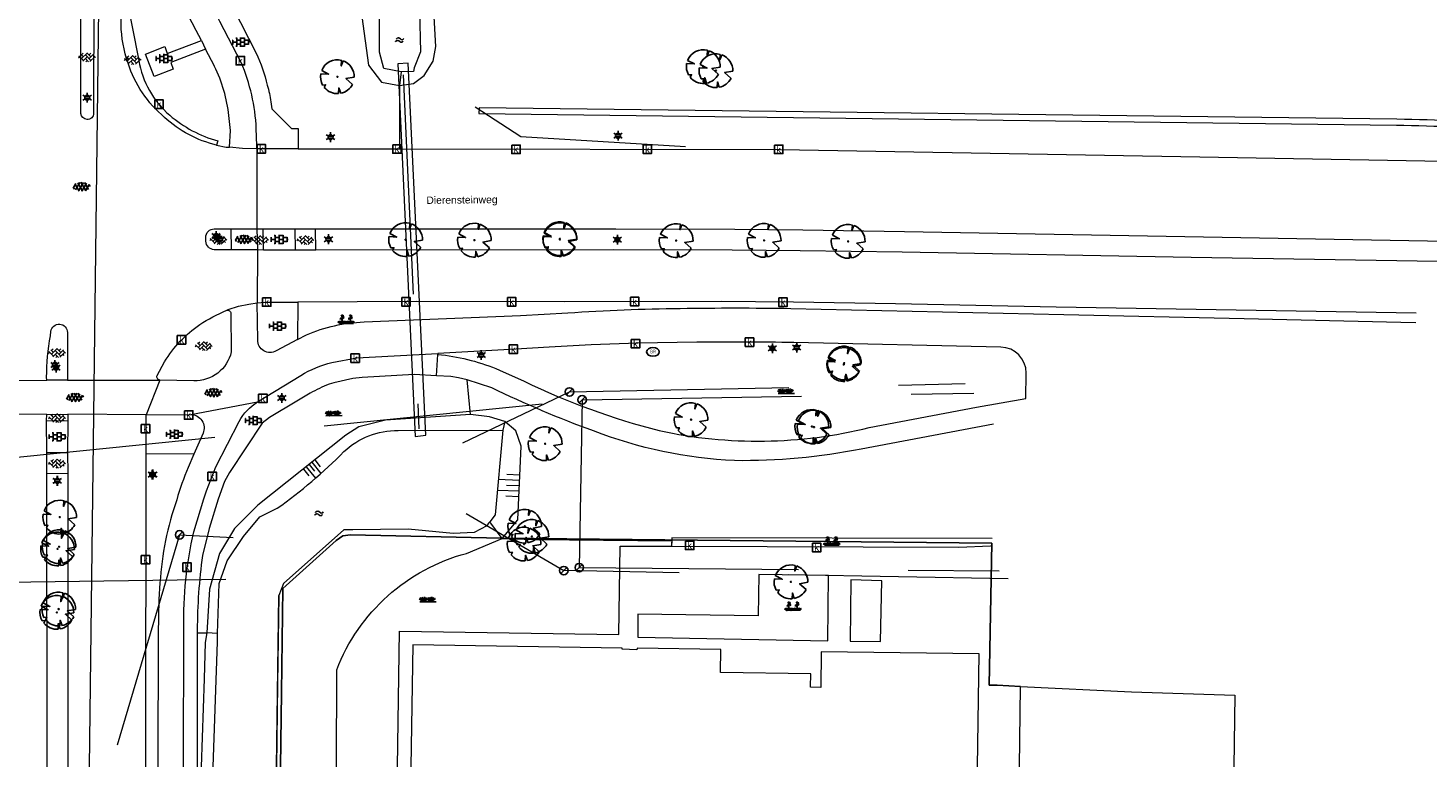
# Model space of a CAD drawing. Header units: metres. Extents: x 95652 to 96661, y 430734 to 431486.
# Tile 33 of 62: x 96388 to 96553, y 430734 to 430821. Entities that reach past the tile are written whole.
import ezdxf

# ---------------------------------------------------------------- set-up
doc = ezdxf.new("R2010")
doc.units = ezdxf.units.M
doc.linetypes.add('HIDDEN', pattern=[9.525, 6.35, -3.175])
doc.layers.get('0').update_dxf_attribs({"linetype": 'CONTINUOUS'})
for name, color, linetype in [('BAR_BEBOUWING', 7, 'CONTINUOUS'), ('BAR_HUISNUMMERS EN STRAATNAMEN', 7, 'CONTINUOUS'), ('BAR_TALUDLIJNEN', 7, 'CONTINUOUS'), ('BAR_TOPO', 7, 'CONTINUOUS'), ('BAR_WATER', 7, 'CONTINUOUS'), ('BAR_WEGEN', 7, 'CONTINUOUS'), ('BOR_LICHTMASTEN', 7, 'CONTINUOUS'), ('BRK_Kadastrale percelen en nummers', 7, 'CONTINUOUS'), ('BRK_Kadatrale percelen', 7, 'CONTINUOUS')]:
    doc.layers.add(name, color=color, linetype=linetype)
for name, color, linetype, true_color in [('BAR_PUNTSYMBOLEN', 7, 'CONTINUOUS', 0x707070), ('BAR_SYMBOLEN', 7, 'CONTINUOUS', 0x707070), ('BOR_BOMEN', 7, 'CONTINUOUS', 0x707070), ('BOR_RIOOLLEIDINGEN', 7, 'CONTINUOUS', 0x707070), ('BOR_RIOOLPUTTEN', 7, 'CONTINUOUS', 0x707070)]:
    doc.layers.add(name, color=color, linetype=linetype, true_color=true_color)
doc.styles.add('NLCS-ISO', font='NLCS-ISO.ttf')

# ---------------------------------------------------------------- blocks, each defined once
blk = doc.blocks.new('boom_templ_1')
at = {"color": 8, "ltscale": 20, "true_color": 0x707070, "flags": 128}
for points in [[(0.63, 2.39), (0.56, 1.58), (0.85, 2.33)], [(-2.44, 0.44), (-1.29, 0.39), (-2.3, 0.92)], [(-1.92, -1.57), (-1.72, -1.19), (-2.16, -1.22)], [(0.49, -2.43), (0.21, -1.64), (0.18, -2.47)], [(2.48, -0.06), (1.26, -0.27), (2.21, -1.12)]]:
    blk.add_lwpolyline(points, dxfattribs=at)
blk.add_lwpolyline([(2.48, -0.06, 0.321944), (0.85, 2.33, 0.321944)], format="xyb", dxfattribs=at)
at = {"color": 8, "true_color": 0x707070}
blk.add_circle((0, 0), 0.0738, dxfattribs=at)
at = {"color": 8, "ltscale": 20, "true_color": 0x707070}
for start, end in [(75.1844, 158.299), (169.749, 209.4302), (219.2667, 274.1068), (281.3601, 333.2046)]:
    blk.add_arc((0, 0), 2.48, start, end, dxfattribs=at)
blk = doc.blocks.new('inspectieput_templ_1')
at = {"color": 8, "true_color": 0x707070}
blk.add_line((-1.06, -1.06), (1.06, 1.06), dxfattribs=at)
at = {"color": 8, "lineweight": -3, "true_color": 0x707070}
blk.add_circle((0, 0), 1.5, dxfattribs=at)
blk = doc.blocks.new('lichtmast_templ_1')
at = {"color": 8, "ltscale": 0.1, "true_color": 0x707070}
for p, q in [((-1.1, 0.63), (-2.19, 1.27)), ((0, 1.27), (0, 2.53)), ((1.1, 0.63), (2.19, 1.27)), ((-1.1, -0.63), (-2.19, -1.27)), ((0, -1.27), (0, -2.53)), ((1.1, -0.63), (2.19, -1.27))]:
    blk.add_line(p, q, dxfattribs=at)
at = {"color": 8, "true_color": 0x707070, "flags": 128}
for points in [[(-1.16, 0.5), (1.16, 0.5)], [(-1.16, -0.5), (1.16, -0.5)]]:
    blk.add_lwpolyline(points, dxfattribs=at)
at = {"color": 8, "ltscale": 0.1, "true_color": 0x707070}
blk.add_circle((0, 0), 1.27, dxfattribs=at)
blk = doc.blocks.new('gras_templ_1')
at = {"color": 8, "true_color": 0x707070, "flags": 128}
for points in [[(-0.38, -0.17), (-0.75, 0.08)], [(-0.38, -0.17), (-0.66, 0.2)], [(-0.38, -0.17), (-0.49, 0.24)], [(-0.38, -0.17), (-0.29, 0.25)], [(-0.38, -0.17), (-0.13, 0.19)], [(-0.38, -0.17), (-0.01, 0.1)], [(0.25, -0.16), (-0.13, 0.09)], [(0.25, -0.16), (-0.03, 0.21)], [(0.25, -0.16), (0.14, 0.24)], [(0.25, -0.16), (0.33, 0.26)], [(0.25, -0.16), (0.49, 0.2)], [(0.25, -0.16), (0.62, 0.11)], [(-0.69, -0.17), (0.69, -0.16)]]:
    blk.add_lwpolyline(points, dxfattribs=at)
blk = doc.blocks.new('lichtmast_templ_2')
at = {"color": 8, "ltscale": 0.1, "true_color": 0x707070}
for p, q in [((-1.1, 0.63), (-2.19, 1.27)), ((0, 1.27), (0, 2.53)), ((1.1, 0.63), (2.19, 1.27)), ((-1.1, -0.63), (-2.19, -1.27)), ((0, -1.27), (0, -2.53)), ((1.1, -0.63), (2.19, -1.27))]:
    blk.add_line(p, q, dxfattribs=at)
at = {"color": 8, "true_color": 0x707070, "flags": 128}
for points in [[(-1.16, 0.5), (1.16, 0.5)], [(-1.16, -0.5), (1.16, -0.5)]]:
    blk.add_lwpolyline(points, dxfattribs=at)
at = {"color": 8, "ltscale": 0.1, "true_color": 0x707070}
blk.add_circle((0, 0), 1.27, dxfattribs=at)
blk = doc.blocks.new('beplanting_templ_1')
at = {"color": 8, "true_color": 0x707070, "flags": 128}
for points in [[(-0.51, 0.16), (-0.64, 0.14)], [(-0.43, -0.28), (-0.43, 0.04), (-0.59, 0.27)], [(-0.54, 0.19), (-0.5, 0.3)], [(-0.43, 0.41), (-0.52, 0.54)], [(-0.45, 0.44), (-0.52, 0.44)], [(-0.48, 0.49), (-0.48, 0.52)], [(-0.43, 0.04), (-0.43, 0.58)], [(-0.43, 0.36), (-0.28, 0.51)], [(-0.43, 0.21), (-0.25, 0.32)], [(-0.36, 0.44), (-0.37, 0.49)], [(-0.34, 0.26), (-0.22, 0.21)], [(-0.33, 0.46), (-0.27, 0.46)], [(-0.31, 0.28), (-0.31, 0.39)], [(0.29, 0.16), (0.16, 0.15)], [(0.37, -0.27), (0.37, 0.05), (0.21, 0.28)], [(0.27, 0.2), (0.3, 0.3)], [(0.37, 0.42), (0.28, 0.55)], [(0.35, 0.45), (0.28, 0.45)], [(0.32, 0.5), (0.32, 0.53)], [(0.38, 0.05), (0.37, 0.58)], [(0.37, 0.37), (0.52, 0.52)], [(0.37, 0.21), (0.55, 0.32)], [(0.45, 0.44), (0.43, 0.5)], [(0.46, 0.27), (0.58, 0.22)], [(0.47, 0.47), (0.53, 0.46)], [(0.5, 0.29), (0.5, 0.4)], [(-0.63, -0.28), (-0.86, -0.13)], [(-0.63, -0.28), (-0.8, -0.05)], [(-0.63, -0.28), (-0.7, -0.03)], [(-0.69, -0.28), (0.69, -0.27)], [(-0.63, -0.28), (-0.58, -0.03)], [(-0.63, -0.28), (-0.49, -0.06)], [(-0.63, -0.28), (-0.41, -0.11)], [(-0.23, -0.28), (-0.45, -0.12)], [(-0.23, -0.28), (-0.4, -0.05)], [(-0.23, -0.28), (-0.29, -0.03)], [(-0.23, -0.28), (-0.18, -0.02)], [(-0.23, -0.28), (-0.08, -0.06)], [(-0.23, -0.28), (0, -0.11)], [(0.15, -0.27), (-0.08, -0.12)], [(0.15, -0.27), (-0.02, -0.05)], [(0.15, -0.27), (0.08, -0.03)], [(0.15, -0.27), (0.2, -0.02)], [(0.15, -0.27), (0.3, -0.05)], [(0.15, -0.27), (0.37, -0.11)], [(0.57, -0.27), (0.34, -0.12)], [(0.57, -0.27), (0.4, -0.05)], [(0.57, -0.27), (0.5, -0.02)], [(0.57, -0.27), (0.62, -0.02)], [(0.57, -0.27), (0.72, -0.05)], [(0.57, -0.27), (0.79, -0.11)]]:
    blk.add_lwpolyline(points, dxfattribs=at)
blk = doc.blocks.new('water_templ_1')
at = {"color": 8, "true_color": 0x707070, "flags": 128}
for points in [[(-1.85, 0.38), (-1.77, 0.52, -0.538831), (0.24, 0.55, 0.605168), (1.92, 0.75, -4.035705)], [(-1.85, 0.38), (-1.77, 0.52, -0.538831), (0.24, 0.55, 0.605168), (1.92, 0.75, -4.035705)], [(-2.22, -0.89), (-2.13, -0.75, -0.538831), (-0.13, -0.72, 0.605168), (1.55, -0.52, -4.035705)]]:
    blk.add_lwpolyline(points, format="xyb", dxfattribs=at)
blk = doc.blocks.new('asfalt_templ_1')
at = {"color": 8, "ltscale": 0.1, "true_color": 0x707070}
for p, q in [((-5.73, -0.58), (-4.19, 2.08)), ((-2, -2.83), (-4.67, 1.79)), ((-4.27, -2.06), (-1.41, 2.89)), ((0.39, -2.97), (-2.83, 2.61)), ((-2.36, -2.75), (0.91, 2.91)), ((2.51, -2.63), (-0.71, 2.95)), ((-0.19, -2.99), (2.96, 2.46)), ((4.34, -1.81), (1.68, 2.8)), ((2.29, -2.69), (4.71, 1.49)), ((5.47, 0.24), (4.78, 1.42)), ((-5.08, -1.49), (-5.82, -0.22))]:
    blk.add_line(p, q, dxfattribs=at)
blk = doc.blocks.new('betonstraatstenen_templ_1')
at = {"color": 8, "true_color": 0x707070}
for p, q in [((-3.44, -0.47), (-2.97, 0)), ((-3.31, 0.34), (-1.48, -1.48)), ((-2.52, 1.03), (-1.48, 0)), ((-2.23, -0.74), (0, 1.48)), ((-2.23, 0.74), (-1.57, 1.4)), ((-1.77, -1.77), (0, 0)), ((-0.74, 0.74), (1.48, -1.48)), ((-0.1, 1.58), (1.48, 0)), ((0.74, 0.74), (1.4, 1.4)), ((0.74, -0.74), (2.46, 0.98)), ((1.06, -1.91), (2.97, 0)), ((2.23, 0.74), (3.31, -0.34)), ((-0.74, -0.74), (0.5, -1.99)), ((-0.52, -2), (0, -1.48)), ((2.23, -0.74), (2.72, -1.24))]:
    blk.add_line(p, q, dxfattribs=at)
blk = doc.blocks.new('tegels_templ_1')
at = {"color": 8, "true_color": 0x707070}
for p, q in [((-3.08, 0.75), (-3, 0.75)), ((-3, -0.83), (-3, 0.83)), ((-3, 0), (-1.5, 0)), ((-1.84, 1.5), (-1.5, 1.5)), ((-1.5, -1.6), (-1.5, 1.6)), ((-1.5, 0.75), (0, 0.75)), ((0, -1.78), (0, 1.78)), ((0, 1.5), (1.5, 1.5)), ((0, 0), (1.5, 0)), ((1.5, -1.6), (1.5, 1.6)), ((1.5, 0.75), (3, 0.75)), ((3, -0.83), (3, 0.83)), ((3, 0), (3.39, 0)), ((-3.08, -0.75), (-3, -0.75)), ((-1.84, -1.5), (-1.5, -1.5)), ((-1.5, -0.75), (0, -0.75)), ((0, -1.5), (1.5, -1.5)), ((1.5, -0.75), (3, -0.75))]:
    blk.add_line(p, q, dxfattribs=at)
blk = doc.blocks.new('kolk-symbool_templ_1')
at = {"true_color": 0x707070}
h = blk.add_hatch(color=8, dxfattribs=at)
h.dxf.hatch_style = 1
h.paths.add_polyline_path([(0.02, -0.04), (0.19, 0.13), (0.09, 0.13), (-0.08, -0.05), (-0.03, -0.09), (0.12, -0.31), (0.21, -0.31)])
h.paths.add_polyline_path([(-0.03, -0.09), (-0.08, -0.05), (-0.08, 0.29), (-0.15, 0.29), (-0.15, -0.31), (-0.08, -0.31), (-0.08, -0.14)])
at = {"color": 8, "true_color": 0x707070}
blk.add_lwpolyline([(-0.38, 0.37), (0.37, 0.37), (0.37, -0.38), (-0.38, -0.38)], close=True, dxfattribs=at)
blk = doc.blocks.new('boom_templ_2')
at = {"color": 8, "ltscale": 20, "true_color": 0x707070, "flags": 128}
for points in [[(0.63, 2.39), (0.56, 1.58), (0.85, 2.33)], [(-2.44, 0.44), (-1.29, 0.39), (-2.3, 0.92)], [(-1.92, -1.57), (-1.72, -1.19), (-2.16, -1.22)], [(0.49, -2.43), (0.21, -1.64), (0.18, -2.47)], [(2.48, -0.06), (1.26, -0.27), (2.21, -1.12)]]:
    blk.add_lwpolyline(points, dxfattribs=at)
blk.add_lwpolyline([(2.48, -0.06, 0.321944), (0.85, 2.33, 0.321944)], format="xyb", dxfattribs=at)
at = {"color": 8, "true_color": 0x707070}
blk.add_circle((0, 0), 0.0738, dxfattribs=at)
at = {"color": 8, "ltscale": 20, "true_color": 0x707070}
for start, end in [(75.1844, 158.299), (169.749, 209.4302), (219.2667, 274.1068), (281.3601, 333.2046)]:
    blk.add_arc((0, 0), 2.48, start, end, dxfattribs=at)
blk = doc.blocks.new('brandkraanput_templ_1')
at = {"true_color": 0x707070}
h = blk.add_hatch(color=8, dxfattribs=at)
h.dxf.hatch_style = 1
h.paths.add_polyline_path([(-0.121, 0.087), (-0.081, 0.087), (-0.046, 0.092), (-0.053, 0.098), (-0.061, 0.103), (-0.071, 0.106), (-0.081, 0.107), (-0.131, 0.107), (-0.138, 0.105), (-0.141, 0.097), (-0.141, -0.083), (-0.139, -0.09), (-0.131, -0.093), (-0.081, -0.093), (-0.074, -0.093), (-0.064, -0.091), (-0.055, -0.087), (-0.047, -0.082), (-0.039, -0.076), (-0.121, -0.073), (-0.121, 0.007), (-0.081, 0.007), (-0.041, 0.012), (-0.05, 0.018), (-0.046, 0.021), (-0.121, 0.027)])
h.paths.add_polyline_path([(-0.031, 0.057), (-0.032, 0.066), (-0.035, 0.076), (-0.039, 0.085), (-0.046, 0.092), (-0.081, 0.087), (-0.078, 0.087), (-0.068, 0.084), (-0.06, 0.078), (-0.058, 0.075), (-0.053, 0.067), (-0.051, 0.057), (-0.051, 0.053), (-0.054, 0.044), (-0.06, 0.036), (-0.063, 0.033), (-0.071, 0.028), (-0.081, 0.027), (-0.121, 0.027), (-0.046, 0.021), (-0.039, 0.029), (-0.035, 0.037), (-0.032, 0.047)])
h.paths.add_polyline_path([(-0.021, -0.03), (-0.022, -0.02), (-0.025, -0.011), (-0.029, -0.002), (-0.034, 0.005), (-0.041, 0.012), (-0.081, 0.007), (-0.08, 0.007), (-0.07, 0.005), (-0.061, 0.001), (-0.053, -0.005), (-0.052, -0.006), (-0.046, -0.014), (-0.042, -0.023), (-0.041, -0.033), (-0.041, -0.035), (-0.043, -0.045), (-0.047, -0.054), (-0.053, -0.061), (-0.054, -0.063), (-0.062, -0.069), (-0.071, -0.072), (-0.081, -0.073), (-0.121, -0.073), (-0.039, -0.076), (-0.034, -0.07), (-0.028, -0.062), (-0.024, -0.053), (-0.022, -0.043), (-0.021, -0.033)])
h.paths.add_polyline_path([(0.039, -0.013), (0.079, -0.013), (0.082, -0.013), (0.103, -0.009), (0.106, -0.007), (0.115, -0.003), (0.122, 0.003), (0.039, 0.007), (0.039, 0.087), (0.079, 0.087), (0.121, 0.089), (0.116, 0.094), (0.107, 0.1), (0.099, 0.104), (0.089, 0.106), (0.079, 0.107), (0.029, 0.107), (0.022, 0.105), (0.019, 0.097), (0.019, -0.083), (0.021, -0.09), (0.029, -0.093), (0.036, -0.091), (0.039, -0.083)])
h.paths.add_polyline_path([(0.103, -0.009), (0.082, -0.013), (0.12, -0.088), (0.12, -0.089), (0.129, -0.093), (0.136, -0.09), (0.139, -0.083), (0.137, -0.079)])
h.paths.add_polyline_path([(0.138, 0.036), (0.139, 0.047), (0.138, 0.054), (0.136, 0.064), (0.133, 0.073), (0.128, 0.082), (0.121, 0.089), (0.079, 0.087), (0.08, 0.087), (0.09, 0.085), (0.099, 0.081), (0.107, 0.075), (0.108, 0.074), (0.114, 0.066), (0.118, 0.057), (0.119, 0.047), (0.119, 0.045), (0.117, 0.035), (0.113, 0.026), (0.107, 0.018), (0.106, 0.017), (0.098, 0.012), (0.089, 0.008), (0.079, 0.007), (0.039, 0.007), (0.122, 0.003), (0.128, 0.01), (0.133, 0.018), (0.136, 0.026)])
at = {"color": 8, "true_color": 0x707070}
blk.add_ellipse((-0.013, -0.017), major_axis=(-0.364, 0), ratio=0.685994, dxfattribs=at)
blk = doc.blocks.new('lichtmast_templ_3')
at = {"color": 8, "ltscale": 0.1, "true_color": 0x707070}
for p, q in [((-1.1, 0.63), (-2.19, 1.27)), ((0, 1.27), (0, 2.53)), ((1.1, 0.63), (2.19, 1.27)), ((-1.1, -0.63), (-2.19, -1.27)), ((0, -1.27), (0, -2.53)), ((1.1, -0.63), (2.19, -1.27))]:
    blk.add_line(p, q, dxfattribs=at)
at = {"color": 8, "true_color": 0x707070, "flags": 128}
for points in [[(-1.16, 0.5), (1.16, 0.5)], [(-1.16, -0.5), (1.16, -0.5)]]:
    blk.add_lwpolyline(points, dxfattribs=at)
at = {"color": 8, "ltscale": 0.1, "true_color": 0x707070}
blk.add_circle((0, 0), 1.27, dxfattribs=at)

msp = doc.modelspace()

# ---------------------------------------------------------------- linework, layer by layer
at = {"layer": 'BAR_BEBOUWING', "color": 8, "linetype": 'Continuous', "lineweight": 0, "ltscale": 0.01, "true_color": 0x707070, "flags": 128}
msp.add_lwpolyline([(96500.19, 430734.21), (96500.37, 430747.51), (96481.8, 430747.77), (96481.74, 430743.57), (96480.54, 430743.58), (96480.56, 430745.17), (96469.94, 430745.31), (96469.96, 430748.02), (96460.13, 430748.17), (96460.1, 430748), (96458.37, 430748.05), (96458.36, 430748.19), (96433.74, 430748.56), (96433.52, 430734.21)], dxfattribs=at)
at = {"layer": 'BAR_TALUDLIJNEN', "color": 8, "linetype": 'Continuous', "lineweight": 0, "true_color": 0x707070, "flags": 128}
for points in [[(96420.86, 430769.25), (96421.5, 430768.44)], [(96421.2, 430769.52), (96422.27, 430768.17)], [(96421.87, 430770.05), (96422.93, 430768.73)], [(96422.21, 430770.32), (96422.85, 430769.51)], [(96446.3, 430767.9), (96443.79, 430768.01)], [(96446.33, 430768.53), (96444.81, 430768.6)], [(96446.25, 430766.63), (96443.71, 430766.74)], [(96446.22, 430765.99), (96444.69, 430766.06)]]:
    msp.add_lwpolyline(points, dxfattribs=at)
at = {"layer": 'BAR_TALUDLIJNEN', "color": 8, "linetype": 'Continuous', "lineweight": 0, "ltscale": 0.01, "true_color": 0x707070, "flags": 128}
for points in [[(96421.53, 430769.78), (96422.18, 430768.98)], [(96446.28, 430767.26), (96444.75, 430767.33)]]:
    msp.add_lwpolyline(points, dxfattribs=at)
at = {"layer": 'BAR_TOPO', "color": 8, "linetype": 'Continuous', "lineweight": 0, "ltscale": 0.01, "true_color": 0x707070, "flags": 128}
for points in [[(96432.38, 430815.94), (96430.34, 430816.33), (96429.81, 430818.26), (96429.81, 430823.2)], [(96434.53, 430823.18), (96434.66, 430818.32), (96433.9, 430816.44), (96433.8, 430816), (96432.38, 430815.94)], [(96432.19, 430814.35), (96432.18, 430806.89)], [(96420.21, 430788.88), (96420.17, 430784.46)], [(96551.79, 430787.58), (96509.45, 430788.29), (96490.52, 430788.67), (96478.52, 430788.86), (96474.06, 430788.91), (96470.07, 430788.93), (96451.6, 430788.92), (96434.16, 430788.93), (96420.21, 430788.88)], [(96440.51, 430775.65), (96440.15, 430779.74)], [(96426.67, 430762.11), (96425.62, 430762.08), (96418.53, 430755.78), (96417.98, 430754.38)], [(96444.25, 430761.07), (96448.14, 430760.95), (96464.2, 430760.8)], [(96464.2, 430761.17), (96464.19, 430760.17)], [(96464.2, 430760.8), (96464.19, 430760.17)], [(96464.2, 430761.17), (96464.2, 430760.8)], [(96501.92, 430761.06), (96464.2, 430761.17)], [(96431.94, 430734.21), (96432.19, 430750.19), (96457.97, 430749.79), (96458.12, 430760.18), (96464.19, 430760.17)], [(96464.19, 430760.17), (96497.97, 430760.07), (96501.7, 430760.22), (96501.91, 430760.24)], [(96410.77, 430749.91), (96410.96, 430755.8)], [(96417.68, 430734.21), (96417.98, 430754.38)], [(96408.38, 430749.97), (96409.5, 430749.99)], [(96410.23, 430734.21), (96410.74, 430748.93), (96410.77, 430749.91)]]:
    msp.add_lwpolyline(points, dxfattribs=at)
for points in [[(96433.19, 430816.99), (96431.97, 430816.91), (96434.01, 430773.06), (96435.25, 430773.23)], [(96482.58, 430749.06), (96482.66, 430756.74), (96474.46, 430756.86), (96474.36, 430752), (96460.23, 430752.19), (96460.23, 430749.47)], [(96488.92, 430756.11), (96485.26, 430756.21), (96485.19, 430748.99), (96488.76, 430748.97)]]:
    msp.add_lwpolyline(points, close=True, dxfattribs=at)
msp.add_lwpolyline([(96563.58, 430809.17), (96628.87, 430801.86), (96628.92, 430802.53), (96563.7, 430809.84, 0.007384), (96549.52, 430810.39), (96441.55, 430811.74), (96441.49, 430811.06), (96549.46, 430809.69, -0.008695)], format="xyb", close=True, dxfattribs=at)
for points in [[(96420.17, 430784.46), (96421.22, 430785.01, -0.096233), (96428, 430786.54), (96446.4, 430787.31), (96451.99, 430787.6, -0.016181), (96465.2, 430788.14, -0.007459), (96478.2, 430788.14), (96510.34, 430787.41), (96531.54, 430786.94), (96550, 430786.51), (96551.76, 430786.48)], [(96415.73, 430763.62), (96417.79, 430764.64, 0.04315), (96425.63, 430771.29, -0.197668), (96432.01, 430773.77), (96444.31, 430773.8)]]:
    msp.add_lwpolyline(points, format="xyb", dxfattribs=at)
at = {"layer": 'BAR_WATER', "color": 8, "linetype": 'Continuous', "lineweight": 0, "ltscale": 0.01, "true_color": 0x707070, "flags": 128}
for points in [[(96426.77, 430837.88), (96427.67, 430836.64), (96427.92, 430826.73), (96427.73, 430822.48), (96428.53, 430816.74), (96430.06, 430814.74), (96432.19, 430814.35)], [(96432.19, 430814.35), (96433.8, 430814.58), (96435.08, 430815.51), (96436.15, 430817.22), (96436.44, 430818.93), (96435.92, 430828.08), (96435.54, 430830.35), (96434.73, 430833.87), (96434.54, 430835.45), (96435.9, 430837.35)], [(96432.38, 430815.94), (96432.19, 430814.35)], [(96440.51, 430775.65), (96430.53, 430775), (96427.4, 430774.22), (96425.85, 430773.22), (96415.51, 430764.99), (96412.76, 430762.27), (96410.98, 430759.33), (96409.83, 430755.13), (96409.5, 430749.99)], [(96444.56, 430774.82), (96442.76, 430775.4), (96440.51, 430775.65)], [(96444.25, 430761.07), (96446.1, 430763.28), (96446.49, 430771.94), (96445.85, 430773.73), (96444.56, 430774.82)], [(96444.56, 430774.82), (96444.31, 430773.8)], [(96444.31, 430773.8), (96443.42, 430763.85), (96442.78, 430763.03)], [(96410.96, 430755.8), (96411.9, 430758.47), (96413.8, 430761.33), (96415.73, 430763.62)], [(96442.78, 430763.03), (96442.66, 430762.87), (96442.43, 430762.58), (96440.94, 430761.78), (96438.47, 430761.65), (96433.19, 430762.16), (96426.67, 430762.11)], [(96444.25, 430761.07), (96442.78, 430763.03)], [(96417.98, 430754.38), (96417.83, 430743.99), (96417.68, 430734.21)], [(96409.5, 430749.99), (96409.31, 430748.84), (96409.18, 430744.57), (96408.84, 430734.21)], [(96410.77, 430749.91), (96409.5, 430749.99)]]:
    msp.add_lwpolyline(points, dxfattribs=at)
msp.add_lwpolyline([(96424.75, 430734.21), (96424.78, 430745.64, -0.239822), (96440.07, 430759.33), (96444.25, 430761.07)], format="xyb", dxfattribs=at)
at = {"layer": 'BAR_WEGEN', "color": 8, "linetype": 'Continuous', "lineweight": 0, "ltscale": 0.01, "true_color": 0x707070, "flags": 128}
for points in [[(96408.26, 430844.82), (96410.19, 430830.07), (96410.61, 430828.18, 0.041037), (96412.12, 430824.43), (96412.55, 430823.53), (96415.29, 430818.16, -0.052613), (96416.61, 430814.39, -0.026708), (96417.05, 430812.43), (96417.15, 430811.6), (96419.47, 430809.31), (96420.24, 430809.31), (96420.26, 430806.9)], [(96408.87, 430819.64), (96408.25, 430820.81), (96407.76, 430821.71, -0.089652), (96405.09, 430830.29), (96403.82, 430840.19), (96403.59, 430842.18), (96403.46, 430843.77)], [(96415.4, 430806.92), (96415.39, 430807.28), (96415.32, 430809.28, 0.091207), (96413.54, 430817.04), (96411.04, 430821.89, -0.027222), (96409.39, 430825.54, -0.062021), (96408.18, 430829.84), (96406.75, 430840.8, -0.046545), (96406.69, 430841.62)], [(96399.48, 430827.51, 0.156675), (96399.8, 430826.79, -0.310247), (96400.08, 430826.25), (96400.52, 430822.21), (96400.72, 430821.26), (96401.5, 430817.3, 0.175969), (96405.13, 430810.86, 0.111122), (96410.79, 430807.84), (96410.65, 430807.34)], [(96396.19, 430825.1), (96396.17, 430811.09, -0.45044), (96395.41, 430810.36, -0.391023), (96394.67, 430811.07), (96394.68, 430825.12)], [(96410.65, 430807.34, -0.127985), (96404.52, 430810.6, -0.137728), (96400.23, 430816.96, -0.079256), (96399.42, 430821.53), (96399.4, 430825.08)], [(96412.16, 430807.08), (96412.28, 430809.07), (96412, 430811.54, 0.087109), (96410.06, 430817.27), (96409.36, 430818.63)], [(96432.18, 430806.89), (96477.01, 430806.84), (96526.34, 430805.96), (96557.23, 430805.42, -0.02353), (96567.21, 430804.67), (96621.67, 430798.58), (96630.58, 430797.64), (96637.04, 430796.89), (96641.98, 430796.32, 0.011598), (96644.44, 430796.1, 0.011598)], [(96412.39, 430795.04), (96410.37, 430795.04, -0.383392), (96409.39, 430796.03), (96409.38, 430796.49, -0.417115), (96410.38, 430797.48), (96412.38, 430797.48)], [(96422.3, 430797.49), (96457.64, 430797.49), (96471.61, 430797.46), (96479.61, 430797.36), (96491.58, 430797.17), (96524.57, 430796.59), (96557.51, 430796.01), (96593.51, 430795.56), (96609.51, 430795.38, -0.005684), (96615.53, 430795.19, -0.017822), (96626.51, 430794.43), (96630.45, 430794.02), (96644.38, 430792.46, 0.00031), (96644.44, 430792.46, 0.00031)], [(96644.44, 430790.81), (96640.19, 430790.75), (96636.2, 430790.78, -0.021588), (96629.22, 430791.31), (96623.26, 430792.06, 0.031818), (96613.31, 430792.85), (96593.3, 430793.1), (96559.3, 430793.54), (96554.33, 430793.64), (96525.32, 430794.14), (96491.31, 430794.74), (96479.3, 430794.91), (96471.31, 430795), (96457.32, 430795.02), (96422.34, 430794.98)], [(96420.17, 430784.46), (96417.67, 430783.16, -0.590321), (96415.49, 430784.42), (96415.42, 430788.81)], [(96403.99, 430779.71, -0.474846), (96403.64, 430780.25), (96404.52, 430781.86, -0.103779), (96408.66, 430786.24, -0.042063), (96411.84, 430787.91)], [(96411.84, 430787.91, -0.446304), (96412.34, 430787.56), (96412.38, 430783.03, -0.358291), (96407.96, 430779.63), (96403.99, 430779.71)], [(96390.66, 430779.69), (96390.65, 430780.04, -0.042351), (96391.09, 430784.91), (96391.16, 430785.42, -0.951165), (96393.1, 430785.3), (96393.12, 430779.68)], [(96505.87, 430777.54), (96505.92, 430780.52, 0.404444), (96502.91, 430783.59), (96478.56, 430784.11, 0.008157), (96467.16, 430784.16), (96460.2, 430784.03), (96454.73, 430783.85), (96449.77, 430783.57), (96445.86, 430783.35), (96436.69, 430782.85)], [(96415.46, 430777.15), (96420.58, 430780.26, -0.074078), (96424.21, 430781.77), (96427.17, 430782.34), (96436.69, 430782.85)], [(96436.67, 430782.72), (96437.13, 430782.68, -0.071506), (96443.92, 430780.89), (96446.82, 430779.58, 0.049667), (96462.74, 430773.77, 0.114358), (96487.44, 430774.12), (96500.05, 430776.52), (96505.87, 430777.54)], [(96436.53, 430780.21), (96433.88, 430780.35), (96427.76, 430780.03), (96426.68, 430779.88), (96424.45, 430779.4), (96423.88, 430779.23, 0.029189), (96421.66, 430778.16), (96420.1, 430777.24), (96416.88, 430775.3), (96416.02, 430774.63), (96412.16, 430768.85), (96411.6, 430767.78), (96410.82, 430765.69), (96409.79, 430762.26), (96408.99, 430759.06, 0.033861), (96408.38, 430750.3), (96408.38, 430749.97)], [(96502.07, 430774.52), (96486.49, 430771.6, -0.054673), (96471.6, 430770.24, -0.080492), (96455, 430773.72, -0.025313), (96443.02, 430778.8), (96440.15, 430779.74)], [(96406.75, 430734.21), (96406.79, 430750.52, -0.061313), (96407.96, 430761.86), (96409.13, 430765.75), (96409.46, 430766.7), (96410.55, 430769.49), (96413.32, 430774.85, -0.127443), (96415.46, 430777.15)], [(96407.62, 430775.65, -0.537998), (96409.06, 430773.46), (96407.99, 430771.01)], [(96402.31, 430734.21, 0.001084), (96402.31, 430734.93), (96402.35, 430771.05)], [(96407.99, 430771.01), (96407.29, 430769.41, 0.024469), (96405.96, 430765.64, 0.067567), (96403.99, 430755.88), (96403.87, 430753.9), (96403.77, 430749.88), (96403.75, 430734.21)]]:
    msp.add_lwpolyline(points, format="xyb", dxfattribs=at)
for points in [[(96409.36, 430818.63), (96405.25, 430817.07), (96405.55, 430816.25), (96403.31, 430815.39), (96402.29, 430818.04), (96404.55, 430818.95), (96404.85, 430818.13), (96408.87, 430819.64)], [(96408.87, 430819.64), (96409.36, 430818.63)], [(96410.65, 430807.34), (96411.77, 430807.09), (96412.16, 430807.08)], [(96415.4, 430806.92), (96413.71, 430806.93), (96412.16, 430807.08)], [(96415.4, 430806.92), (96415.4, 430797.49)], [(96420.26, 430806.9), (96417.22, 430806.9), (96415.4, 430806.92)], [(96420.26, 430806.9), (96432.18, 430806.89)], [(96412.38, 430797.48), (96415.4, 430797.49)], [(96412.39, 430795.04), (96412.38, 430797.48)], [(96415.4, 430797.49), (96416.13, 430797.51)], [(96415.4, 430797.49), (96415.46, 430795.02)], [(96416.16, 430794.99), (96416.13, 430797.51)], [(96416.13, 430797.51), (96419.87, 430797.49)], [(96419.87, 430797.49), (96419.9, 430794.98)], [(96419.87, 430797.49), (96422.3, 430797.49)], [(96422.34, 430794.98), (96422.3, 430797.49)], [(96415.46, 430795.02), (96412.39, 430795.04)], [(96415.46, 430795.02), (96415.42, 430788.81)], [(96416.16, 430794.99), (96415.46, 430795.02)], [(96419.9, 430794.98), (96416.16, 430794.99)], [(96422.34, 430794.98), (96419.9, 430794.98)], [(96411.84, 430787.91), (96412.01, 430788.01), (96413.22, 430788.39), (96414.45, 430788.65), (96415.42, 430788.81)], [(96415.42, 430788.81), (96416.33, 430788.87), (96420.21, 430788.88)], [(96436.53, 430780.21), (96436.67, 430782.72)], [(96436.69, 430782.85), (96436.67, 430782.72)], [(96383.69, 430779.67), (96390.66, 430779.69)], [(96393.12, 430779.68), (96390.66, 430779.69)], [(96393.12, 430779.68), (96403.99, 430779.71)], [(96403.99, 430779.71), (96402.36, 430775.61)], [(96440.15, 430779.74), (96439.12, 430779.98), (96438.22, 430780.12), (96436.53, 430780.21)], [(96407.62, 430775.65), (96415.46, 430777.15)], [(96390.69, 430775.65), (96386.1, 430775.69)], [(96390.65, 430774.94), (96390.69, 430775.65)], [(96390.69, 430775.65), (96393.13, 430775.68)], [(96393.13, 430775.68), (96393.14, 430774.93)], [(96402.36, 430775.61), (96393.13, 430775.68)], [(96402.35, 430771.05), (96402.36, 430775.61)], [(96402.36, 430775.61), (96407.62, 430775.65)], [(96390.65, 430774.94), (96393.14, 430774.93)], [(96390.68, 430771.16), (96390.65, 430774.94)], [(96393.14, 430774.93), (96393.1, 430771.15)], [(96393.1, 430771.15), (96390.68, 430771.16)], [(96390.69, 430768.75), (96390.68, 430771.16)], [(96393.1, 430771.15), (96393.15, 430768.74)], [(96407.99, 430771.01), (96402.35, 430771.05)], [(96390.69, 430768.75), (96393.15, 430768.74)], [(96390.71, 430734.21), (96390.69, 430768.75)], [(96393.15, 430768.74), (96393.13, 430734.21)], [(96408.38, 430749.97), (96408.36, 430734.21)]]:
    msp.add_lwpolyline(points, dxfattribs=at)
at = {"layer": 'BOR_RIOOLLEIDINGEN', "color": 8, "linetype": 'HIDDEN', "lineweight": 0, "ltscale": 4.0636, "true_color": 0x707070, "flags": 128}
for points in [[(96432.62, 430815.59), (96434.46, 430773.98)], [(96441.08, 430811.83), (96446.43, 430808.34), (96468.34, 430807.04)], [(96452.18, 430778.31), (96498.74, 430779.29)], [(96384.78, 430770.41), (96453.66, 430777.39)], [(96439.62, 430772.33), (96452.18, 430778.31)], [(96453.66, 430777.39), (96453.32, 430757.65)], [(96453.66, 430777.39), (96499.76, 430778.17)], [(96440, 430764), (96451.5, 430757.3)], [(96406.3, 430761.5), (96398.2, 430734.21)], [(96406.3, 430761.5), (96412.6, 430761.2)], [(96453.32, 430757.65), (96502.73, 430757.27)], [(96385.92, 430755.95), (96412.6, 430756.3)], [(96503.79, 430756.32), (96451.5, 430757.3)]]:
    msp.add_lwpolyline(points, dxfattribs=at)
at = {"layer": 'BRK_Kadastrale percelen en nummers', "color": 75, "lineweight": 5, "ltscale": 3.900864, "true_color": 0x739642, "flags": 128}
for points in [[(96395.7, 430734.21), (96396.81, 430823.39)], [(96505.12, 430734.21), (96505.25, 430743.69), (96502.5, 430743.83), (96501.55, 430743.85), (96501.85, 430760.52), (96444.17, 430761.1), (96426.42, 430761.5), (96425.51, 430761.41), (96424.7, 430760.85), (96418.44, 430755.21), (96418.29, 430742.97), (96418.17, 430734.21)]]:
    msp.add_lwpolyline(points, dxfattribs=at)
at = {"layer": 'BRK_Kadastrale percelen en nummers', "color": 75, "lineweight": 0, "true_color": 0x739642, "flags": 128}
msp.add_lwpolyline([(96418.17, 430734.21), (96418.29, 430742.97), (96418.44, 430755.21), (96424.7, 430760.85), (96425.51, 430761.41), (96426.42, 430761.5), (96444.17, 430761.1), (96501.85, 430760.52), (96501.55, 430743.85), (96502.5, 430743.83), (96505.25, 430743.69), (96518.29, 430743.06), (96530.46, 430742.66), (96530.34, 430734.21)], dxfattribs=at)
at = {"layer": 'BRK_Kadatrale percelen', "color": 75, "linetype": 'Continuous', "lineweight": 5, "ltscale": 0.01, "true_color": 0x739642, "flags": 128}
for points in [[(96395.7, 430734.21), (96396.81, 430823.39)], [(96505.12, 430734.21), (96505.25, 430743.69), (96502.5, 430743.83), (96501.55, 430743.85), (96501.85, 430760.52), (96444.17, 430761.1), (96426.42, 430761.5), (96425.51, 430761.41), (96424.7, 430760.85), (96418.44, 430755.21), (96418.29, 430742.97), (96418.17, 430734.21)]]:
    msp.add_lwpolyline(points, dxfattribs=at)
at = {"layer": 'BRK_Kadatrale percelen', "color": 75, "linetype": 'Continuous', "lineweight": 0, "true_color": 0x739642, "flags": 128}
msp.add_lwpolyline([(96418.17, 430734.21), (96418.29, 430742.97), (96418.44, 430755.21), (96424.7, 430760.85), (96425.51, 430761.41), (96426.42, 430761.5), (96444.17, 430761.1), (96501.85, 430760.52), (96501.55, 430743.85), (96502.5, 430743.83), (96505.25, 430743.69), (96518.29, 430743.06), (96530.46, 430742.66), (96530.34, 430734.21)], dxfattribs=at)

# ---------------------------------------------------------------- block references
at = {"layer": 'BAR_PUNTSYMBOLEN'}
for name, p, xscale, yscale in [('kolk-symbool_templ_1', (96413.45, 430817.27), 1.333333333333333, 1.333333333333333), ('boom_templ_2', (96424.86, 430815.38), 0.8011755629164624, 0.8011755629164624), ('boom_templ_2', (96469.4, 430816.09), 0.8011755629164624, 0.8011755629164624), ('lichtmast_templ_3', (96395.43, 430812.91), 0.2280888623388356, 0.2280888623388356), ('kolk-symbool_templ_1', (96403.88, 430812.16), 1.333333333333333, 1.333333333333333), ('lichtmast_templ_3', (96424.06, 430808.27), 0.2280888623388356, 0.2280888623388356), ('lichtmast_templ_3', (96457.88, 430808.44), 0.2280888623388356, 0.2280888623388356), ('kolk-symbool_templ_1', (96415.93, 430806.91), 1.333333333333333, 1.333333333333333), ('kolk-symbool_templ_1', (96431.88, 430806.89), 1.333333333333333, 1.333333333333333), ('kolk-symbool_templ_1', (96445.88, 430806.85), 1.333333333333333, 1.333333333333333), ('kolk-symbool_templ_1', (96461.34, 430806.87), 1.333333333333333, 1.333333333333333), ('kolk-symbool_templ_1', (96476.79, 430806.84), 1.333333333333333, 1.333333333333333), ('boom_templ_2', (96432.89, 430796.22), 0.8011755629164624, 0.8011755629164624), ('boom_templ_2', (96440.98, 430796.16), 0.8011755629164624, 0.8011755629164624), ('boom_templ_2', (96451.05, 430796.23), 0.8011755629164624, 0.8011755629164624), ('boom_templ_2', (96464.72, 430796.11), 0.8011755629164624, 0.8011755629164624), ('boom_templ_2', (96475.07, 430796.13), 0.8011755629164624, 0.8011755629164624), ('boom_templ_2', (96484.96, 430796.02), 0.8011755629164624, 0.8011755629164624), ('lichtmast_templ_3', (96411.04, 430796.27), 0.2280888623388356, 0.2280888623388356), ('lichtmast_templ_3', (96423.81, 430796.27), 0.2280888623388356, 0.2280888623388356), ('lichtmast_templ_3', (96457.8, 430796.22), 0.2280888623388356, 0.2280888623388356), ('kolk-symbool_templ_1', (96416.55, 430788.9), 1.333333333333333, 1.333333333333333), ('kolk-symbool_templ_1', (96432.95, 430788.91), 1.333333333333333, 1.333333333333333), ('kolk-symbool_templ_1', (96445.38, 430788.91), 1.333333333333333, 1.333333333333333), ('kolk-symbool_templ_1', (96459.84, 430788.95), 1.333333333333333, 1.333333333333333), ('kolk-symbool_templ_1', (96477.3, 430788.88), 1.333333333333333, 1.333333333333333), ('kolk-symbool_templ_1', (96406.53, 430784.45), 1.333333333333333, 1.333333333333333), ('kolk-symbool_templ_1', (96445.57, 430783.34), 1.333333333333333, 1.333333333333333), ('kolk-symbool_templ_1', (96459.94, 430784), 1.333333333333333, 1.333333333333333), ('kolk-symbool_templ_1', (96473.36, 430784.18), 1.333333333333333, 1.333333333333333), ('lichtmast_templ_3', (96476.04, 430783.44), 0.2280888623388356, 0.2280888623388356), ('boom_templ_2', (96484.5, 430781.71), 0.8011755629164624, 0.8011755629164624), ('kolk-symbool_templ_1', (96426.97, 430782.3), 1.333333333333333, 1.333333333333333), ('lichtmast_templ_3', (96441.79, 430782.65), 0.2280888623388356, 0.2280888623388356), ('brandkraanput_templ_1', (96462.01, 430783.05), 2.057980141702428, 2.057980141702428), ('lichtmast_templ_3', (96391.76, 430781.17), 0.2280888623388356, 0.2280888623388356), ('kolk-symbool_templ_1', (96416.1, 430777.56), 1.333333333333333, 1.333333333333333), ('lichtmast_templ_3', (96418.33, 430777.61), 0.2280888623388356, 0.2280888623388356), ('boom_templ_2', (96466.48, 430775.05), 0.8011755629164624, 0.8011755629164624), ('kolk-symbool_templ_1', (96407.37, 430775.61), 1.333333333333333, 1.333333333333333), ('boom_templ_2', (96480.94, 430774.18), 0.8011755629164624, 0.8011755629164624), ('kolk-symbool_templ_1', (96402.3, 430774.01), 1.333333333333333, 1.333333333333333), ('boom_templ_2', (96449.31, 430772.22), 0.8011755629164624, 0.8011755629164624), ('lichtmast_templ_3', (96403.08, 430768.58), 0.2280888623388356, 0.2280888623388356), ('lichtmast_templ_3', (96391.9, 430767.86), 0.2280888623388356, 0.2280888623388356), ('kolk-symbool_templ_1', (96410.14, 430768.39), 1.333333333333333, 1.333333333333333), ('boom_templ_2', (96392.19, 430763.59), 0.8011755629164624, 0.8011755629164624), ('boom_templ_2', (96446.9, 430762.52), 0.8011755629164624, 0.8011755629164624), ('boom_templ_2', (96446.83, 430760.42), 0.8011755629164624, 0.8011755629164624), ('boom_templ_2', (96447.75, 430761.32), 0.8011755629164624, 0.8011755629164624), ('boom_templ_2', (96391.94, 430759.85), 0.8011755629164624, 0.8011755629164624), ('kolk-symbool_templ_1', (96466.31, 430760.28), 1.333333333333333, 1.333333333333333), ('kolk-symbool_templ_1', (96402.3, 430758.59), 1.333333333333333, 1.333333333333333), ('kolk-symbool_templ_1', (96481.26, 430760.03), 1.333333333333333, 1.333333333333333), ('kolk-symbool_templ_1', (96407.18, 430757.72), 1.333333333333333, 1.333333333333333), ('boom_templ_2', (96478.23, 430755.98), 0.8011755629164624, 0.8011755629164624), ('boom_templ_2', (96391.86, 430752.39), 0.8011755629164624, 0.8011755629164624)]:
    msp.add_blockref(name, p, dxfattribs=dict(at, xscale=xscale, yscale=yscale))
at = {"layer": 'BAR_SYMBOLEN'}
for name, p, xscale, yscale in [('tegels_templ_1', (96413.48, 430819.44), 0.3088755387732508, 0.3088755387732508), ('water_templ_1', (96432.23, 430819.7), 0.2416238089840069, 0.2416238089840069), ('betonstraatstenen_templ_1', (96395.43, 430817.73), 0.2963885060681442, 0.2963885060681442), ('betonstraatstenen_templ_1', (96400.78, 430817.42), 0.2963885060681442, 0.2963885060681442), ('tegels_templ_1', (96404.45, 430817.51), 0.3088755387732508, 0.3088755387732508), ('lichtmast_templ_2', (96395.43, 430812.91), 0.2280865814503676, 0.2280865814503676), ('lichtmast_templ_2', (96424.06, 430808.27), 0.2280865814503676, 0.2280865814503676), ('lichtmast_templ_2', (96457.88, 430808.44), 0.2280865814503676, 0.2280865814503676), ('asfalt_templ_1', (96394.82, 430802.44), 0.1772703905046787, 0.1772703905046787), ('betonstraatstenen_templ_1', (96410.89, 430796.26), 0.2963885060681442, 0.2963885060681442), ('lichtmast_templ_2', (96411.04, 430796.27), 0.2280865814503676, 0.2280865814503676), ('asfalt_templ_1', (96413.91, 430796.25), 0.1772703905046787, 0.1772703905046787), ('betonstraatstenen_templ_1', (96415.78, 430796.25), 0.2963885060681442, 0.2963885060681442), ('tegels_templ_1', (96418.01, 430796.24), 0.3088755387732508, 0.3088755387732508), ('betonstraatstenen_templ_1', (96421.11, 430796.23), 0.2963885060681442, 0.2963885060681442), ('lichtmast_templ_2', (96423.81, 430796.27), 0.2280865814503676, 0.2280865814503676), ('lichtmast_templ_2', (96457.8, 430796.22), 0.2280865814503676, 0.2280865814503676), ('beplanting_templ_1', (96425.94, 430786.7), 1.209250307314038, 1.209250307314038), ('tegels_templ_1', (96417.82, 430786.05), 0.3088755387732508, 0.3088755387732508), ('betonstraatstenen_templ_1', (96409.15, 430783.77), 0.2963885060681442, 0.2963885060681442), ('lichtmast_templ_2', (96476.04, 430783.44), 0.2280865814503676, 0.2280865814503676), ('betonstraatstenen_templ_1', (96391.89, 430782.97), 0.2963885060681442, 0.2963885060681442), ('lichtmast_templ_2', (96441.79, 430782.65), 0.2280865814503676, 0.2280865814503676), ('lichtmast_templ_2', (96391.76, 430781.17), 0.2280865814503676, 0.2280865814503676), ('asfalt_templ_1', (96394.03, 430777.66), 0.1772703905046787, 0.1772703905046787), ('asfalt_templ_1', (96410.31, 430778.22), 0.1772703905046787, 0.1772703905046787), ('lichtmast_templ_2', (96418.33, 430777.61), 0.2280865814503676, 0.2280865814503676), ('gras_templ_1', (96477.67, 430778.35), 1.388696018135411, 1.388696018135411), ('betonstraatstenen_templ_1', (96391.9, 430775.3), 0.2963885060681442, 0.2963885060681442), ('tegels_templ_1', (96414.97, 430774.94), 0.3088755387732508, 0.3088755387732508), ('gras_templ_1', (96424.45, 430775.75), 1.388696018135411, 1.388696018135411), ('tegels_templ_1', (96405.68, 430773.33), 0.3088755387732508, 0.3088755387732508), ('tegels_templ_1', (96391.89, 430773.04), 0.3088755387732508, 0.3088755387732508), ('betonstraatstenen_templ_1', (96391.91, 430769.95), 0.2963885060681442, 0.2963885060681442), ('lichtmast_templ_2', (96403.08, 430768.58), 0.2280865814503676, 0.2280865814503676), ('lichtmast_templ_2', (96391.9, 430767.86), 0.2280865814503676, 0.2280865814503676), ('water_templ_1', (96422.73, 430764.03), 0.2416238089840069, 0.2416238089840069), ('beplanting_templ_1', (96483.05, 430760.62), 1.209250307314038, 1.209250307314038), ('gras_templ_1', (96435.53, 430753.86), 1.388696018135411, 1.388696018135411), ('beplanting_templ_1', (96478.5, 430752.96), 1.209250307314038, 1.209250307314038)]:
    msp.add_blockref(name, p, dxfattribs=dict(at, xscale=xscale, yscale=yscale))
at = {"layer": 'BOR_BOMEN', "xscale": 0.8011755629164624, "yscale": 0.8011755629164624}
for p in [(96467.91, 430816.57), (96424.86, 430815.38), (96432.89, 430796.22), (96440.98, 430796.16), (96451.04, 430796.33), (96464.72, 430796.11), (96475.07, 430796.13), (96484.96, 430796.02), (96484.44, 430781.54), (96466.48, 430775.05), (96480.69, 430774.25), (96449.31, 430772.22), (96446.9, 430762.52), (96447.75, 430761.32), (96392.12, 430760.11), (96392.07, 430752.78)]:
    msp.add_blockref('boom_templ_1', p, dxfattribs=at)
at = {"layer": 'BOR_LICHTMASTEN', "xscale": 0.2280888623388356, "yscale": 0.2280888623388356}
for p in [(96395.43, 430812.91), (96424.06, 430808.27), (96457.88, 430808.44), (96410.59, 430796.65), (96423.81, 430796.27), (96457.8, 430796.22), (96478.9, 430783.54), (96391.63, 430781.49), (96441.79, 430782.65), (96418.33, 430777.61), (96403.15, 430768.6), (96391.92, 430767.86)]:
    msp.add_blockref('lichtmast_templ_1', p, dxfattribs=at)
at = {"layer": 'BOR_RIOOLPUTTEN', "xscale": 0.3333216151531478, "yscale": 0.3333216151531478}
for p in [(96452.18, 430778.31), (96453.66, 430777.39), (96406.3, 430761.5), (96451.5, 430757.3), (96453.32, 430757.65)]:
    msp.add_blockref('inspectieput_templ_1', p, dxfattribs=at)

# ---------------------------------------------------------------- texts
at = {"layer": 'BAR_HUISNUMMERS EN STRAATNAMEN', "color": 8, "true_color": 0x707070, "insert": (96439.52, 430800.77), "char_height": 0.87, "attachment_point": 5, "rotation": 0.6302, "style": 'NLCS-ISO'}
msp.add_mtext('{{\\fArial|b0|i0;Dierensteinweg}}', dxfattribs=at)

doc.saveas('drawing.dxf')
